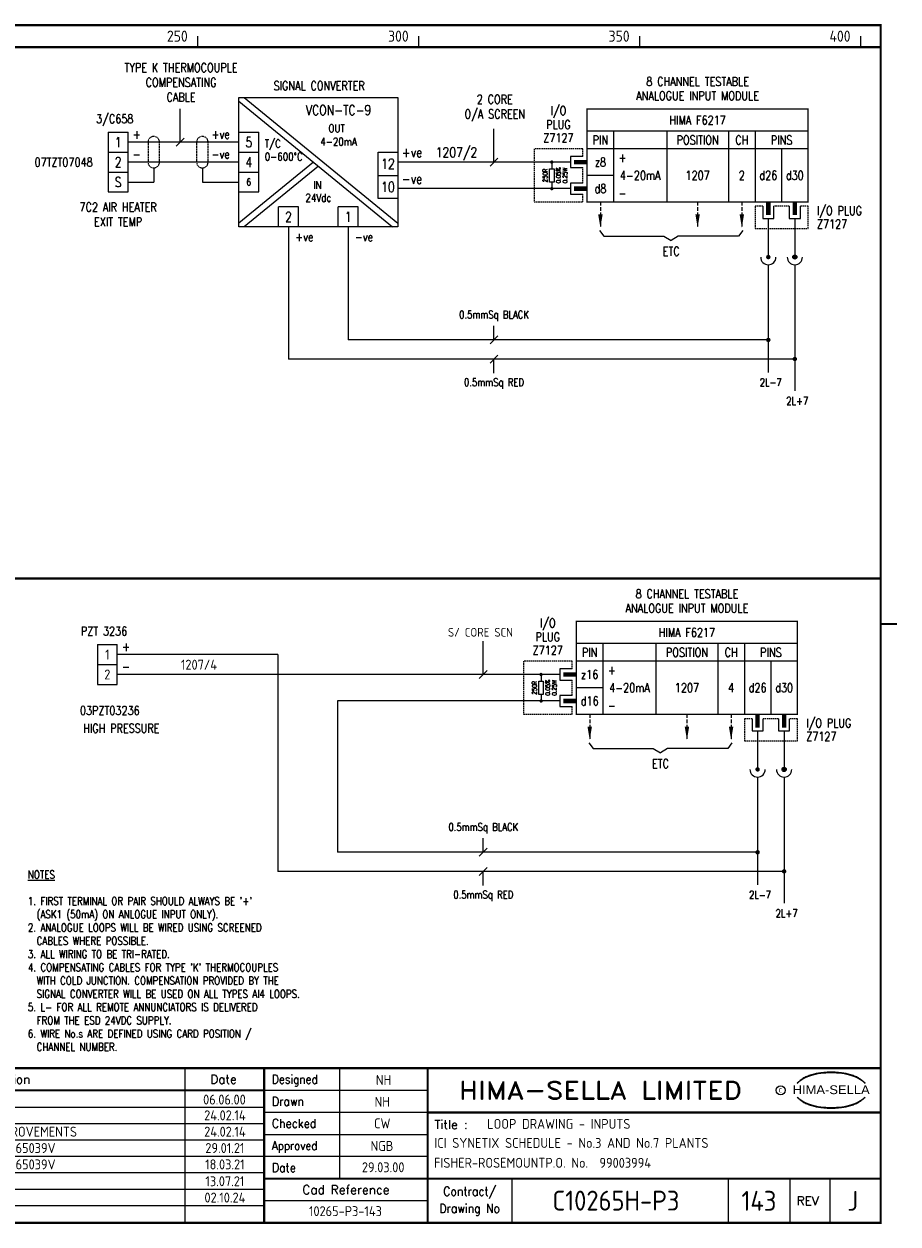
# Model space of a CAD drawing. Extents: x 0 to 394, y 0 to 275.
# Tile 2 of 2: x 196 to 394, y 0 to 271. Entities that reach past the tile are written whole.
import ezdxf
from ezdxf.enums import TextEntityAlignment as Align

# ---------------------------------------------------------------- set-up
doc = ezdxf.new("R2010")
doc.units = 0
doc.header["$LTSCALE"] = 0.25
doc.header["$MEASUREMENT"] = 0
doc.linetypes.add('HIDDEN', pattern=[0.375, 0.25, -0.125])
doc.linetypes.add('HIDDEN2', pattern=[4.7625, 3.175, -1.5875])
doc.layers.get('0').update_dxf_attribs({"color": 41, "linetype": 'CONTINUOUS'})
for name, color, linetype in [('00-DRG_FRAME', 12, 'CONTINUOUS'), ('01-DRAW', 7, 'CONTINUOUS'), ('051-TEXT', 2, 'CONTINUOUS'), ('DES', 2, 'CONTINUOUS'), ('DIM', 3, 'CONTINUOUS'), ('LAB', 2, 'CONTINUOUS'), ('RACK', 2, 'CONTINUOUS'), ('SLOT', 2, 'CONTINUOUS'), ('SNA', 2, 'CONTINUOUS'), ('TEXT', 2, 'CONTINUOUS'), ('TPOL', 3, 'CONTINUOUS'), ('XR_FUNCTION', 2, 'CONTINUOUS'), ('XR_MAIN', 2, 'CONTINUOUS')]:
    doc.layers.add(name, color=color, linetype=linetype)
doc.styles.add('ARIAL', font='arial.ttf', dxfattribs={"height": 2.5})
doc.styles.add('CROSSREF', font='romans.shx', dxfattribs={"width": 0.8, "height": 2})
doc.styles.add('FUNCTION', font='ROMANS.shx', dxfattribs={"width": 0.8, "height": 2.5})
doc.styles.add('ISO', font='iso.shx')
doc.styles.add('PINS', font='romans.shx', dxfattribs={"width": 0.8, "height": 2})
doc.styles.add('RACK', font='ROMANS.shx', dxfattribs={"width": 0.8, "height": 2.5})
doc.styles.add('ROMAND', font='ROMAND')
doc.styles.add('ROMANS', font='romans.shx', dxfattribs={"width": 0.8})
doc.styles.add('SLOT', font='romans.shx', dxfattribs={"width": 0.8, "height": 2})
doc.styles.add('SYMBOL', font='romans.shx', dxfattribs={"width": 0.8})

# ---------------------------------------------------------------- blocks, each defined once
blk = doc.blocks.new('A3-REVA')
at = {"layer": '051-TEXT', "style": 'ISO'}
for tag, p in [('DESIGNED', (292.01, 31.7)), ('A', (117.73, 27.28)), ('DES', (127.73, 27.28)), ('DRN', (137.73, 27.28)), ('CHKD', (147.73, 27.28)), ('APPD', (157.73, 27.28)), ('DATE', (256, 27.28)), ('DRAWN', (291.72, 26.77)), ('CHECKED', (291.72, 21.89)), ('APPD', (291.65, 16.79)), ('DATE', (291.92, 11.96))]:
    blk.add_attdef(tag, text='', height=2.25, dxfattribs=at).set_placement(p, align=Align.CENTER)
blk.add_attdef('DESCRIPTION', (165.03, 27.28), '', height=2.25, dxfattribs=at)
blk = doc.blocks.new('A3-TITLE')
at = {"layer": '051-TEXT', "style": 'ISO'}
blk.add_attdef('TITLE_1', (315.46, 21.78), '', height=2.25, dxfattribs=at)
for tag, p in [('DRGNO', (376.96, 3.24)), ('REV.', (398.2, 3.24))]:
    blk.add_attdef(tag, text='', height=4.5, dxfattribs=at).set_placement(p, align=Align.CENTER)
blk = doc.blocks.new('A3-CONTRACT')
at = {"layer": '051-TEXT', "color": 41, "style": 'ISO'}
for tag, height, p in [('SCALE', 2.25, (106.71, 31.82)), ('DIMS', 2.25, (106.71, 26.8)), ('CONTRACT', 4.5, (344.94, 3.1)), ('CAD-REF', 2.25, (283.73, 1.84))]:
    blk.add_attdef(tag, text='', height=height, dxfattribs=at).set_placement(p, align=Align.CENTER)
for tag, p in [('TITLE_2', (303.86, 17.28)), ('TITLE_3', (303.79, 12.78))]:
    blk.add_attdef(tag, p, '', height=2.25, dxfattribs=at)
blk = doc.blocks.new('A3-REVB')
at = {"layer": '051-TEXT', "style": 'ISO'}
for tag, p in [('A', (124.85, -20.36)), ('DES', (134.85, -20.36)), ('DRN', (144.85, -20.36)), ('CHKD', (154.85, -20.36)), ('APPD', (164.85, -20.36)), ('DATE', (263.12, -20.36))]:
    blk.add_attdef(tag, text='', height=2.25, dxfattribs=at).set_placement(p, align=Align.CENTER)
blk.add_attdef('DESCRIPTION', (172.15, -20.36), '', height=2.25, dxfattribs=at)
blk = doc.blocks.new('F6217-02')
for p, q in [((50, 7), (0, 7)), ((6, 7), (6, -9)), ((18, 7), (18, -9)), ((32, 7), (32, -9)), ((38, 7), (38, -9)), ((50, 3), (0, 3)), ((44, 3), (44, -9)), ((-3.75, 0), (-12, 0)), ((-8, 0), (-8, -1.5)), ((-3.75, 1.25), (-3.75, -1.25)), ((-1, 1.25), (-3.75, 1.25)), ((-8.5, -4.5), (-8.5, -1.5)), ((-8.5, -1.5), (-7.5, -1.5)), ((-7.5, -1.5), (-7.5, -4.5)), ((-3.75, -1.25), (-1, -1.25)), ((-7.5, -4.5), (-8.5, -4.5)), ((-8, -4.5), (-8, -6)), ((-3.75, -4.75), (-3.75, -7.25)), ((-1, -4.75), (-3.75, -4.75)), ((6, -3), (0, -3)), ((-3.75, -6), (-12, -6)), ((-3.75, -7.25), (-1, -7.25)), ((39.75, -10), (39.75, -12.75)), ((42.25, -12.75), (42.25, -10)), ((45.75, -10), (45.75, -12.75)), ((48.25, -12.75), (48.25, -10)), ((39.75, -12.75), (42.25, -12.75)), ((41, -12.75), (41, -15)), ((45.75, -12.75), (48.25, -12.75)), ((47, -12.75), (47, -15))]:
    blk.add_line(p, q)
at = {"const_width": 0.3}
blk.add_lwpolyline([(50, -9), (0, -9), (0, 12), (50, 12)], close=True, dxfattribs=at)
at = {"color": 3, "linetype": 'HIDDEN2', "ltscale": 0.4}
for points in [[(-1, 1.25), (-1, 3), (-12, 3), (-12, -9), (-1, -9), (-1, -7.25)], [(-1, -4.75), (-1, -1.25)], [(39.75, -10), (38, -10), (38, -15), (50, -15), (50, -10), (48.25, -10)], [(45.75, -10), (42.25, -10)]]:
    blk.add_lwpolyline(points, dxfattribs=at)
at = {"const_width": 0.375}
for points in [[(-8.19, 0, 1), (-7.81, 0, 1)], [(-8.19, -6, 1), (-7.81, -6, 1)]]:
    blk.add_lwpolyline(points, format="xyb", close=True, dxfattribs=at)
blk.add_lwpolyline([(-3, 0, 1, 1, 0), (0, 0, 0.5, 0.5, 0)], format="xyseb")
at = {"const_width": 1}
for points in [[(-3, -6), (0, -6)], [(41, -12), (41, -9)], [(47, -12), (47, -9)]]:
    blk.add_lwpolyline(points, dxfattribs=at)
at = {"layer": 'DES', "style": 'PINS', "width": 0.8, "flags": 1}
blk.add_attdef('DES1', (53, 6), '', height=1.5, dxfattribs=at)
at = {"layer": 'LAB', "style": 'PINS', "width": 0.8, "flags": 1}
blk.add_attdef('LAB1', text='', height=1.5, dxfattribs=at).set_placement((53, -5.5), align=Align.MIDDLE_LEFT)
at = {"layer": 'RACK', "style": 'RACK', "width": 0.8}
blk.add_attdef('SLOT', text='', height=2, dxfattribs=at).set_placement((25, -3), align=Align.MIDDLE)
at = {"layer": 'SLOT', "style": 'SLOT', "width": 0.8}
blk.add_attdef('ADD1', text='', height=2, dxfattribs=at).set_placement((35, -3), align=Align.MIDDLE)
at = {"layer": 'SNA', "style": 'SYMBOL', "width": 0.8, "flags": 1}
blk.add_attdef('SNA', (53, 0), '', height=1.5, dxfattribs=at)
at = {"layer": 'TEXT', "style": 'ROMANS', "width": 0.8}
for s, p in [('8 CHANNEL TESTABLE', (25, 17.25)), ('ANALOGUE INPUT MODULE', (25, 14))]:
    blk.add_text(s, height=2, dxfattribs=at).set_placement(p, align=Align.CENTER)
for s, p in [('I/O', (-6.5, 11.5)), ('PLUG', (-6.5, 8.5)), ('HIMA F6217', (25, 9.5)), ('Z7127', (-6.5, 5.5)), ('PIN', (3, 5)), ('POSITION', (25, 5)), ('CH', (35, 5)), ('PINS', (44, 5)), ('z8', (3, 0)), ('+', (8, 1)), ('d26', (41, -3)), ('d30', (47, -3)), ('d8', (3, -6)), ('-', (8, -7))]:
    blk.add_text(s, height=2, dxfattribs=at).set_placement(p, align=Align.MIDDLE)
at = {"layer": 'TEXT', "color": 3, "style": 'ROMANS', "width": 0.8}
for s, p in [('250R', (-9.5, -3)), ('0.05%', (-6.5, -3)), ('0.25W', (-5, -3))]:
    blk.add_text(s, height=1, rotation=90, dxfattribs=at).set_placement(p, align=Align.MIDDLE)
at = {"layer": 'TEXT', "style": 'ROMANS', "width": 0.8}
for s, p in [('I/O PLUG', (52, -11)), ('Z7127', (52, -14))]:
    blk.add_text(s, height=2, dxfattribs=at).set_placement(p, align=Align.MIDDLE_LEFT)
at = {"layer": 'TEXT', "style": 'RACK', "width": 0.8}
blk.add_attdef('SIGNAL', text='', height=2, dxfattribs=at).set_placement((12, -3), align=Align.MIDDLE)
at = {"layer": 'TPOL', "style": 'PINS', "width": 0.8, "flags": 1}
for tag, p in [('CN2', (-12, 0)), ('CN3', (-12, -6))]:
    blk.add_attdef(tag, text='', height=1, dxfattribs=at).set_placement(p, align=Align.MIDDLE_LEFT)
at = {"layer": 'TPOL', "color": 2, "style": 'PINS', "width": 0.8}
blk.add_attdef('CN1', text='', height=2, dxfattribs=at).set_placement((3, 0), align=Align.MIDDLE)
at = {"layer": 'TPOL', "style": 'PINS', "width": 0.8, "flags": 1}
for tag, p in [('CN4', (41, -15)), ('CN5', (47, -15))]:
    blk.add_attdef(tag, text='', height=1, dxfattribs=at).set_placement(p, align=Align.BOTTOM_CENTER)
at = {"layer": 'XR_FUNCTION', "style": 'FUNCTION', "width": 0.8, "flags": 1}
blk.add_attdef('XR_FUNCTION', (53, 2), '', height=1.5, dxfattribs=at)
at = {"layer": 'XR_MAIN', "style": 'CROSSREF', "width": 0.8, "flags": 1}
blk.add_attdef('XR_MAIN', (53, -4), '', height=1.5, dxfattribs=at)
blk = doc.blocks.new('F6217-04')
for p, q in [((50, 7), (0, 7)), ((6, 7), (6, -9)), ((18, 7), (18, -9)), ((32, 7), (32, -9)), ((38, 7), (38, -9)), ((50, 3), (0, 3)), ((44, 3), (44, -9)), ((-3.75, 0), (-12, 0)), ((-8, 0), (-8, -1.5)), ((-3.75, 1.25), (-3.75, -1.25)), ((-1, 1.25), (-3.75, 1.25)), ((-8.5, -4.5), (-8.5, -1.5)), ((-8.5, -1.5), (-7.5, -1.5)), ((-7.5, -1.5), (-7.5, -4.5)), ((-3.75, -1.25), (-1, -1.25)), ((-7.5, -4.5), (-8.5, -4.5)), ((-8, -4.5), (-8, -6)), ((-3.75, -4.75), (-3.75, -7.25)), ((-1, -4.75), (-3.75, -4.75)), ((6, -3), (0, -3)), ((-3.75, -6), (-12, -6)), ((-3.75, -7.25), (-1, -7.25)), ((39.75, -10), (39.75, -12.75)), ((42.25, -12.75), (42.25, -10)), ((45.75, -10), (45.75, -12.75)), ((48.25, -12.75), (48.25, -10)), ((39.75, -12.75), (42.25, -12.75)), ((41, -12.75), (41, -15)), ((45.75, -12.75), (48.25, -12.75)), ((47, -12.75), (47, -15))]:
    blk.add_line(p, q)
at = {"const_width": 0.3}
blk.add_lwpolyline([(50, -9), (0, -9), (0, 12), (50, 12)], close=True, dxfattribs=at)
at = {"color": 3, "linetype": 'HIDDEN2', "ltscale": 0.4}
for points in [[(-1, 1.25), (-1, 3), (-12, 3), (-12, -9), (-1, -9), (-1, -7.25)], [(-1, -4.75), (-1, -1.25)], [(39.75, -10), (38, -10), (38, -15), (50, -15), (50, -10), (48.25, -10)], [(45.75, -10), (42.25, -10)]]:
    blk.add_lwpolyline(points, dxfattribs=at)
at = {"const_width": 0.375}
for points in [[(-8.19, 0, 1), (-7.81, 0, 1)], [(-8.19, -6, 1), (-7.81, -6, 1)]]:
    blk.add_lwpolyline(points, format="xyb", close=True, dxfattribs=at)
blk.add_lwpolyline([(-3, 0, 1, 1, 0), (0, 0, 0.5, 0.5, 0)], format="xyseb")
at = {"const_width": 1}
for points in [[(-3, -6), (0, -6)], [(41, -12), (41, -9)], [(47, -12), (47, -9)]]:
    blk.add_lwpolyline(points, dxfattribs=at)
at = {"layer": 'DES', "style": 'PINS', "width": 0.8, "flags": 1}
blk.add_attdef('DES1', (53, 6), '', height=1.5, dxfattribs=at)
at = {"layer": 'LAB', "style": 'PINS', "width": 0.8, "flags": 1}
blk.add_attdef('LAB1', text='', height=1.5, dxfattribs=at).set_placement((53, -5.5), align=Align.MIDDLE_LEFT)
at = {"layer": 'RACK', "style": 'RACK', "width": 0.8}
blk.add_attdef('SLOT', text='', height=2, dxfattribs=at).set_placement((25, -3), align=Align.MIDDLE)
at = {"layer": 'SLOT', "style": 'SLOT', "width": 0.8}
blk.add_attdef('ADD1', text='', height=2, dxfattribs=at).set_placement((35, -3), align=Align.MIDDLE)
at = {"layer": 'SNA', "style": 'SYMBOL', "width": 0.8, "flags": 1}
blk.add_attdef('SNA', (53, 0), '', height=1.5, dxfattribs=at)
at = {"layer": 'TEXT', "style": 'ROMANS', "width": 0.8}
for s, p in [('8 CHANNEL TESTABLE', (25, 17.25)), ('ANALOGUE INPUT MODULE', (25, 14))]:
    blk.add_text(s, height=2, dxfattribs=at).set_placement(p, align=Align.CENTER)
for s, p in [('I/O', (-6.5, 11.5)), ('PLUG', (-6.5, 8.5)), ('HIMA F6217', (25, 9.5)), ('Z7127', (-6.5, 5.5)), ('PIN', (3, 5)), ('POSITION', (25, 5)), ('CH', (35, 5)), ('PINS', (44, 5)), ('z16', (3, 0)), ('+', (8, 1)), ('d26', (41, -3)), ('d30', (47, -3)), ('d16', (3, -6)), ('-', (8, -7))]:
    blk.add_text(s, height=2, dxfattribs=at).set_placement(p, align=Align.MIDDLE)
at = {"layer": 'TEXT', "color": 3, "style": 'ROMANS', "width": 0.8}
for s, p in [('250R', (-9.5, -3)), ('0.05%', (-6.5, -3)), ('0.25W', (-5, -3))]:
    blk.add_text(s, height=1, rotation=90, dxfattribs=at).set_placement(p, align=Align.MIDDLE)
at = {"layer": 'TEXT', "style": 'ROMANS', "width": 0.8}
for s, p in [('I/O PLUG', (52, -11)), ('Z7127', (52, -14))]:
    blk.add_text(s, height=2, dxfattribs=at).set_placement(p, align=Align.MIDDLE_LEFT)
at = {"layer": 'TEXT', "style": 'RACK', "width": 0.8}
blk.add_attdef('SIGNAL', text='', height=2, dxfattribs=at).set_placement((12, -3), align=Align.MIDDLE)
at = {"layer": 'TPOL', "style": 'PINS', "width": 0.8, "flags": 1}
for tag, p in [('CN2', (-12, 0)), ('CN3', (-12, -6))]:
    blk.add_attdef(tag, text='', height=1, dxfattribs=at).set_placement(p, align=Align.MIDDLE_LEFT)
at = {"layer": 'TPOL', "color": 2, "style": 'PINS', "width": 0.8}
blk.add_attdef('CN1', text='', height=2, dxfattribs=at).set_placement((3, 0), align=Align.MIDDLE)
at = {"layer": 'TPOL', "style": 'PINS', "width": 0.8, "flags": 1}
for tag, p in [('CN4', (41, -15)), ('CN5', (47, -15))]:
    blk.add_attdef(tag, text='', height=1, dxfattribs=at).set_placement(p, align=Align.BOTTOM_CENTER)
at = {"layer": 'XR_FUNCTION', "style": 'FUNCTION', "width": 0.8, "flags": 1}
blk.add_attdef('XR_FUNCTION', (53, 2), '', height=1.5, dxfattribs=at)
at = {"layer": 'XR_MAIN', "style": 'CROSSREF', "width": 0.8, "flags": 1}
blk.add_attdef('XR_MAIN', (53, -4), '', height=1.5, dxfattribs=at)

msp = doc.modelspace()

# ---------------------------------------------------------------- linework, layer by layer
at = {"layer": '00-DRG_FRAME'}
for p, q in [((235.5, 266), (235.5, 268.5)), ((285.5, 266), (285.5, 268.5)), ((335.5, 266), (335.5, 268.5)), ((385.5, 266), (385.5, 268.5)), ((232.5, 35), (232.5, 0)), ((267.5, 35), (267.5, 10)), ((250.5, 30), (287.5, 30)), ((250.5, 26.09), (98.2, 26.09)), ((287.5, 25), (250.5, 25)), ((250.5, 22.39), (98.2, 22.39)), ((250.5, 20), (287.5, 20)), ((250.5, 18.69), (98.2, 18.69)), ((250.5, 14.99), (98.2, 14.99)), ((287.5, 15), (250.5, 15)), ((250.5, 11.29), (98.2, 11.29)), ((306.5, 10), (306.5, 0)), ((355.5, 10), (355.5, 0)), ((369.5, 0), (369.5, 10)), ((378.5, 10), (378.5, 0)), ((250.5, 7.59), (98.2, 7.59)), ((250.5, 3.89), (98.2, 3.89)), ((287.5, 5), (250.5, 5))]:
    msp.add_line(p, q, dxfattribs=at)
at = {"layer": '00-DRG_FRAME', "const_width": 0.5}
msp.add_lwpolyline([(0, 0), (390, 0), (390, 271), (0, 271)], close=True, dxfattribs=at)
for points in [[(0, 266), (390, 266)], [(0, 145.81), (390, 145.81)], [(390, 135.5), (393.68, 135.5)], [(390, 35), (0, 35)], [(250.5, 35), (250.5, 0)], [(287.5, 0), (287.5, 35)], [(250.5, 30), (58, 30)], [(390, 25), (287.5, 25)], [(250.5, 10), (390, 10)]]:
    msp.add_lwpolyline(points, dxfattribs=at)
at = {"layer": '00-DRG_FRAME', "color": 3}
msp.add_circle((367.38, 30), 1, dxfattribs=at)
for centre, radius, start, end in [((376.1, 26.33), 7.24, 106.0532, 133.5024), ((375.61, 27.6), 5.98, 122.244, 131.6154), ((375.25, 28.28), 5.21, 111.8206, 122.8668), ((377.28, 24.2), 9.76, 107.5931, 113.9452), ((378.6, 18), 15.94, 89.2698, 106.3911), ((377.6, 23.02), 10.99, 96.0146, 107.3203), ((378.79, 15.81), 18.28, 92.8917, 97.3734), ((378.74, 18.36), 15.73, 89.7805, 93.1738), ((378.86, 18.36), 15.73, 86.8262, 90.2195), ((379.01, 18), 15.94, 73.6089, 90.7302), ((378.81, 15.81), 18.28, 82.6266, 87.1083), ((380.01, 23.02), 10.99, 72.6797, 83.9854), ((380.33, 24.2), 9.76, 66.0548, 72.4069), ((381.5, 26.33), 7.24, 46.4976, 73.9468), ((382.35, 28.28), 5.21, 57.1332, 68.1794), ((381.99, 27.6), 5.98, 48.3846, 57.756), ((376.38, 26.51), 7.3, 130.419, 136.057), ((381.23, 26.51), 7.3, 43.943, 49.581), ((376.38, 33.54), 7.3, 223.943, 229.581), ((376.1, 33.73), 7.24, 226.4976, 253.9468), ((375.61, 32.46), 5.98, 228.3846, 237.756), ((375.25, 31.78), 5.21, 237.1332, 248.1794), ((381.5, 33.73), 7.24, 286.0532, 313.5024), ((382.35, 31.78), 5.21, 291.8206, 302.8668), ((381.99, 32.46), 5.98, 302.244, 311.6154), ((381.23, 33.54), 7.3, 310.419, 316.057), ((377.28, 35.86), 9.76, 246.0548, 252.4069), ((378.6, 42.06), 15.94, 253.6089, 270.7302), ((377.6, 37.04), 10.99, 252.6797, 263.9854), ((378.79, 44.25), 18.28, 262.6266, 267.1083), ((378.74, 41.69), 15.73, 266.8262, 270.2195), ((379.01, 42.06), 15.94, 269.2698, 286.3911), ((378.86, 41.69), 15.73, 269.7805, 273.1738), ((378.81, 44.25), 18.28, 272.8917, 277.3734), ((380.01, 37.04), 10.99, 276.0146, 287.3203), ((380.33, 35.86), 9.76, 287.5931, 293.9452)]:
    msp.add_arc(centre, radius, start, end, dxfattribs=at)
at = {"layer": '01-DRAW'}
for p, q in [((244.75, 253.81), (279.54, 225.38)), ((245.97, 254.63), (280.75, 226.19)), ((215.18, 246.75), (219.68, 246.75)), ((244.75, 244.5), (219.68, 244.5)), ((244.75, 246.75), (249.25, 246.75)), ((215.18, 242.25), (219.68, 242.25)), ((215.18, 242.25), (219.68, 242.25)), ((244.75, 242.25), (249.25, 242.25)), ((244.75, 242.25), (249.25, 242.25)), ((244.75, 240), (219.68, 240)), ((261.65, 240), (244.75, 226.19)), ((262.75, 239.1), (245.97, 225.38)), ((311.58, 240), (280.75, 240)), ((215.18, 237.75), (219.68, 237.75)), ((215.18, 237.75), (219.68, 237.75)), ((244.75, 237.75), (249.25, 237.75)), ((244.75, 237.75), (249.25, 237.75)), ((311.58, 234), (280.75, 234)), ((244.75, 233.25), (249.25, 233.25)), ((280.75, 231.75), (276.25, 231.75)), ((253.75, 225.38), (253.75, 229.88)), ((258.25, 225.38), (258.25, 229.88)), ((267.25, 225.38), (267.25, 229.88)), ((271.75, 225.38), (271.75, 229.88)), ((326.38, 224.55), (327.36, 223.26)), ((327.36, 223.26), (340.96, 223.26)), ((340.96, 223.26), (342.58, 222.29)), ((344.2, 223.26), (342.58, 222.29)), ((357.81, 223.26), (344.2, 223.26)), ((358.78, 224.55), (357.81, 223.26)), ((364.58, 225), (364.58, 218.52)), ((370.58, 225), (370.58, 218.52)), ((370.58, 225), (370.58, 218.52)), ((364.58, 216.79), (364.58, 192.39)), ((370.58, 216.79), (370.58, 188.23)), ((370.58, 216.79), (370.58, 188.23)), ((364.58, 199.77), (269.5, 199.77)), ((370.58, 195.45), (256, 195.45)), ((212.75, 130.83), (217.25, 130.83)), ((253.58, 128.58), (217.25, 128.58)), ((212.75, 126.33), (217.25, 126.33)), ((212.75, 126.33), (217.25, 126.33)), ((309.16, 124.08), (217.25, 124.08)), ((212.75, 121.83), (217.25, 121.83)), ((212.75, 121.83), (217.25, 121.83)), ((309.16, 118.08), (267.08, 118.08)), ((323.96, 108.63), (324.93, 107.34)), ((356.36, 108.63), (355.39, 107.34)), ((362.16, 109.08), (362.16, 102.6)), ((368.16, 109.08), (368.16, 102.6)), ((368.16, 109.08), (368.16, 102.6)), ((324.93, 107.34), (338.54, 107.34)), ((338.54, 107.34), (340.16, 106.37)), ((341.78, 107.34), (340.16, 106.37)), ((355.39, 107.34), (341.78, 107.34)), ((362.16, 100.87), (362.16, 76.47)), ((368.16, 100.87), (368.16, 72.31)), ((368.16, 100.87), (368.16, 72.31)), ((362.16, 83.85), (267.08, 83.85)), ((368.16, 79.53), (253.58, 79.53))]:
    msp.add_line(p, q, dxfattribs=at)
at = {"layer": '01-DRAW', "linetype": 'HIDDEN'}
for p, q in [((224.2, 244.5), (224.2, 240)), ((226.8, 240), (226.8, 244.5)), ((235.2, 244.5), (235.2, 240)), ((237.8, 240), (237.8, 244.5))]:
    msp.add_line(p, q, dxfattribs=at)
at = {"layer": '01-DRAW', "linetype": 'HIDDEN2'}
for p, q in [((326.58, 231), (326.58, 225.17)), ((348.58, 231), (348.58, 225.17)), ((358.58, 231), (358.58, 225.17)), ((324.16, 115.08), (324.16, 109.25)), ((346.16, 115.08), (346.16, 109.25)), ((356.16, 115.08), (356.16, 109.25))]:
    msp.add_line(p, q, dxfattribs=at)
at = {"layer": '01-DRAW'}
msp.add_lwpolyline([(244.75, 254.63), (280.75, 254.63), (280.75, 225.38), (244.75, 225.38)], close=True, dxfattribs=at)
for points in [[(215.18, 246.75), (215.18, 233.25), (219.68, 233.25), (219.68, 246.75)], [(249.25, 242.25), (249.25, 246.75)], [(249.25, 237.75), (249.25, 242.25)], [(276.25, 231.75), (276.25, 242.25), (280.75, 242.25)], [(249.25, 233.25), (249.25, 237.75)], [(258.25, 229.88), (253.75, 229.88)], [(271.75, 229.88), (267.25, 229.88)], [(212.75, 130.83), (212.75, 121.83)], [(217.25, 121.83), (217.25, 130.83)]]:
    msp.add_lwpolyline(points, dxfattribs=at)
at = {"layer": '01-DRAW', "const_width": 0.5}
for points in [[(364.33, 218.52, 1), (364.83, 218.52, 1)], [(370.33, 218.52, 1), (370.83, 218.52, 1)], [(364.33, 199.77, 1), (364.83, 199.77, 1)], [(370.33, 195.45, 1), (370.83, 195.45, 1)], [(361.91, 102.6, 1), (362.41, 102.6, 1)], [(367.91, 102.6, 1), (368.41, 102.6, 1)], [(361.91, 83.85, 1), (362.41, 83.85, 1)], [(367.91, 79.53, 1), (368.41, 79.53, 1)]]:
    msp.add_lwpolyline(points, format="xyb", close=True, dxfattribs=at)
at = {"layer": '01-DRAW'}
for centre, radius in [((370.58, 218.52), 0.475), ((370.58, 218.52), 0.389), ((370.58, 218.52), 0.302), ((370.58, 218.52), 0.216), ((370.58, 218.52), 0.13), ((370.58, 218.52), 0.0432), ((368.16, 102.6), 0.475), ((368.16, 102.6), 0.389), ((368.16, 102.6), 0.302), ((368.16, 102.6), 0.216), ((368.16, 102.6), 0.13), ((368.16, 102.6), 0.0432)]:
    msp.add_circle(centre, radius, dxfattribs=at)
at = {"layer": '01-DRAW', "linetype": 'HIDDEN'}
for centre, start, end in [((225.5, 244.5), 0, 180), ((236.5, 244.5), 0, 180), ((225.5, 240), 180, 0), ((236.5, 240), 180, 0)]:
    msp.add_arc(centre, 1.3, start, end, dxfattribs=at)
at = {"layer": '01-DRAW'}
for centre in [(364.58, 218.52), (370.58, 218.52), (370.58, 218.52), (362.16, 102.6), (368.16, 102.6), (368.16, 102.6)]:
    msp.add_arc(centre, 1.73, 180, 0, dxfattribs=at)
for points in [[(327.09, 228.19), (326.08, 228.19), (326.58, 225.17)], [(349.09, 228.19), (348.08, 228.19), (348.58, 225.17)], [(359.09, 228.19), (358.08, 228.19), (358.58, 225.17)], [(324.67, 112.27), (323.66, 112.27), (324.16, 109.25)], [(346.67, 112.27), (345.66, 112.27), (346.16, 109.25)], [(356.67, 112.27), (355.66, 112.27), (356.16, 109.25)]]:
    msp.add_solid(points, dxfattribs=at)
at = {"layer": '051-TEXT', "color": 0}
for p, q in [((225.5, 238.7), (225.5, 235.5)), ((236.5, 238.7), (236.5, 235.5)), ((276.25, 237), (280.75, 237)), ((219.68, 235.5), (225.5, 235.5)), ((236.5, 235.5), (244.75, 235.5)), ((256, 225.38), (256, 195.45)), ((269.5, 225.38), (269.5, 199.77)), ((253.58, 128.58), (253.58, 79.53)), ((267.08, 118.08), (267.08, 83.85))]:
    msp.add_line(p, q, dxfattribs=at)
at = {"layer": 'DIM'}
for p, q in [((231.5, 244.5), (231.5, 252.04)), ((302.5, 240), (302.5, 247.54)), ((230.6, 243.6), (232.4, 245.4)), ((301.6, 239.1), (303.4, 240.9)), ((302.5, 199.77), (302.5, 202.95)), ((301.6, 198.87), (303.4, 200.67)), ((301.6, 194.55), (303.4, 196.35)), ((302.5, 192.26), (302.5, 195.45)), ((300.08, 124.08), (300.08, 131.62)), ((299.18, 123.18), (300.98, 124.98)), ((300.08, 83.85), (300.08, 87.03)), ((299.18, 82.95), (300.98, 84.75)), ((299.18, 78.63), (300.98, 80.43)), ((300.08, 76.34), (300.08, 79.53))]:
    msp.add_line(p, q, dxfattribs=at)

# ---------------------------------------------------------------- block references
at = {"layer": '00-DRG_FRAME'}
for name, p, values in [('A3-CONTRACT', (-14.85, -0.31), {'TITLE_2': 'ICI SYNETIX SCHEDULE - No.3 AND No.7 PLANTS', 'TITLE_3': 'FISHER-ROSEMOUNTP.O. No.  99003994', 'CAD-REF': '10265-P3-143', 'CONTRACT': 'C10265H-P3', 'SCALE': 'N/A', 'DIMS': 'N/A'}), ('A3-REVB', (-21.52, 43.57), {'A': 'D', 'DES': 'NA', 'DRN': 'NA', 'CHKD': 'CW', 'APPD': 'NGB', 'DESCRIPTION': 'TEXT ADDED', 'DATE': '24.02.14'}), ('A3-REVB', (-21.52, 39.87), {'A': 'E', 'DES': 'DP', 'DRN': 'MW', 'CHKD': 'AD', 'APPD': 'CT', 'DESCRIPTION': 'ZINC DISSOLVER PHR & MMN IMPROVEMENTS', 'DATE': '24.02.14'}), ('A3-TITLE', (-14.5, -0.5), {'TITLE_1': 'LOOP DRAWING - INPUTS', 'DRGNO': '143', 'REV.': 'J'}), ('A3-REVB', (-21.52, 36.17), {'A': 'F', 'DES': 'DP', 'DRN': 'DB', 'CHKD': 'EEM', 'APPD': 'CT', 'DESCRIPTION': 'PLANT 3 ESD CABINET MODS C10265039V', 'DATE': '29.01.21'}), ('A3-REVB', (-21.52, 32.47), {'A': 'G', 'DES': 'DP', 'DRN': 'DB', 'CHKD': 'JP', 'APPD': 'CT', 'DESCRIPTION': 'PLANT 3 ESD CABINET MODS C10265039V', 'DATE': '18.03.21'}), ('A3-REVB', (-21.52, 28.66), {'A': 'H', 'DES': 'DP', 'DRN': 'AL', 'CHKD': 'AD', 'APPD': 'CT', 'DESCRIPTION': 'AS BUILT C10265039V', 'DATE': '13.07.21'}), ('A3-REVB', (-21.52, 24.96), {'A': 'J', 'APPD': 'DP', 'DESCRIPTION': 'C10265049V MODIFICATIONS', 'DATE': '02.10.24'})]:
    msp.add_blockref(name, p, dxfattribs=at).add_auto_attribs(values)
ref = msp.add_blockref('A3-REVA', (-14.5, -0.5), dxfattribs=at)
ref.add_attrib('A', 'C', dxfattribs={"layer": '051-TEXT', "height": 2.25, "style": 'ISO'}).set_placement((103.23, 26.78), align=Align.CENTER)
ref.add_attrib('DES', 'NA', dxfattribs={"layer": '051-TEXT', "height": 2.25, "style": 'ISO'}).set_placement((113.23, 26.78), align=Align.CENTER)
ref.add_attrib('DRN', 'NA', dxfattribs={"layer": '051-TEXT', "height": 2.25, "style": 'ISO'}).set_placement((123.23, 26.78), align=Align.CENTER)
ref.add_attrib('CHKD', 'CW', dxfattribs={"layer": '051-TEXT', "height": 2.25, "style": 'ISO'}).set_placement((133.23, 26.78), align=Align.CENTER)
ref.add_attrib('APPD', 'NGB', dxfattribs={"layer": '051-TEXT', "height": 2.25, "style": 'ISO'}).set_placement((143.23, 26.78), align=Align.CENTER)
ref.add_attrib('DESCRIPTION', 'AS BUILT.', (150.53, 26.78), dxfattribs={"layer": '051-TEXT', "height": 2.25, "style": 'ISO'})
ref.add_attrib('DATE', '06.06.00', dxfattribs={"layer": '051-TEXT', "height": 2.25, "style": 'ISO'}).set_placement((241.5, 26.78), align=Align.CENTER)
ref.add_attrib('DESIGNED', 'NH', dxfattribs={"layer": '051-TEXT', "height": 2.25, "style": 'ISO'}).set_placement((277.51, 31.2), align=Align.CENTER)
ref.add_attrib('DRAWN', 'NH', dxfattribs={"layer": '051-TEXT', "height": 2.25, "style": 'ISO'}).set_placement((277.22, 26.27), align=Align.CENTER)
ref.add_attrib('CHECKED', 'CW', dxfattribs={"layer": '051-TEXT', "height": 2.25, "style": 'ISO'}).set_placement((277.22, 21.39), align=Align.CENTER)
ref.add_attrib('APPD', 'NGB', dxfattribs={"layer": '051-TEXT', "height": 2.25, "style": 'ISO'}).set_placement((277.15, 16.29), align=Align.CENTER)
ref.add_attrib('DATE', '29.03.00', dxfattribs={"layer": '051-TEXT', "height": 2.25, "style": 'ISO'}).set_placement((277.42, 11.46), align=Align.CENTER)
at = {"layer": '01-DRAW', "color": 0}
for name, p, values in [('F6217-02', (323.58, 240), {'CN1': 'z8', 'ADD1': '2', 'SIGNAL': '4-20mA', 'SLOT': '1207'}), ('F6217-04', (321.16, 124.08), {'CN1': 'z16', 'ADD1': '4', 'SIGNAL': '4-20mA', 'SLOT': '1207'})]:
    msp.add_blockref(name, p, dxfattribs=at).add_auto_attribs(values)

# ---------------------------------------------------------------- texts
at = {"layer": '00-DRG_FRAME', "style": 'ISO'}
for s, p in [('250', (233.19, 267.25)), ('300', (283.19, 267.25)), ('350', (333.19, 267.25)), ('400', (383.19, 267.25))]:
    msp.add_text(s, height=2.5, dxfattribs=at).set_placement(p, align=Align.RIGHT)
at = {"layer": '00-DRG_FRAME', "color": 4, "style": 'ROMAND'}
for s, p in [('Description', (190.19, 31.5)), ('Date', (241.29, 31.5))]:
    msp.add_text(s, height=2, dxfattribs=at).set_placement(p, align=Align.CENTER)
for s, width, p in [('Designed', 0.87, (252.25, 31.5)), ('Drawn', 0.9, (252.25, 26.5)), ('Checked', 0.9, (252.25, 21.5)), ('Approved', 0.85, (252.25, 16.5)), ('Date', 0.9, (252.25, 11.5))]:
    msp.add_text(s, height=2, dxfattribs=dict(at, width=width)).set_placement(p)
at = {"layer": '00-DRG_FRAME', "style": 'ROMAND', "width": 1.15}
msp.add_text('HIMA-SELLA LIMITED', height=4, dxfattribs=at).set_placement((326.6, 30), align=Align.MIDDLE)
at = {"layer": '00-DRG_FRAME', "color": 3, "style": 'ISO', "width": 0.9}
msp.add_text('C', height=1, dxfattribs=at).set_placement((367.34, 29.5), align=Align.CENTER)
at = {"layer": '00-DRG_FRAME', "style": 'ARIAL', "width": 1.05}
msp.add_text('HIMA-SELLA', height=2, dxfattribs=at).set_placement((378.8, 29.13), align=Align.CENTER)
at = {"layer": '00-DRG_FRAME', "color": 4, "style": 'ROMAND'}
msp.add_text('Title :', height=2, dxfattribs=at).set_placement((289, 21.25))
for s, p in [('Cad Reference', (269, 7.5)), ('REV', (373.5, 5))]:
    msp.add_text(s, height=2, dxfattribs=at).set_placement(p, align=Align.MIDDLE)
at = {"layer": '00-DRG_FRAME', "color": 4, "style": 'ROMAND', "width": 0.9}
for s, p in [('Contract/', (297, 7)), ('Drawing No', (297, 3))]:
    msp.add_text(s, height=2, dxfattribs=at).set_placement(p, align=Align.MIDDLE)
at = {"layer": '01-DRAW', "style": 'ROMANS', "width": 0.8}
for s, height, p in [('VCON-TC-9', 2.25, (267.34, 250.64)), ('OUT', 1.8, (266.89, 246.74)), ('4-20mA', 1.8, (267.34, 243.73))]:
    msp.add_text(s, height=height, dxfattribs=at).set_placement(p, align=Align.CENTER)
for s, height, p in [('1', 2.25, (217.43, 244.5)), ('5', 2.25, (247, 244.5)), ('2', 2.25, (217.43, 240)), ('4', 2.25, (247, 240)), ('12', 2.25, (278.5, 239.63)), ('S', 2.25, (217.43, 235.5)), ('6', 1.62, (247, 235.5)), ('IN', 1.8, (262.53, 234.82)), ('10', 2.25, (278.5, 234.38)), ('24Vdc', 1.8, (262.75, 231.94)), ('2', 2.25, (256, 227.62)), ('1', 2.25, (269.5, 227.62))]:
    msp.add_text(s, height=height, dxfattribs=at).set_placement(p, align=Align.MIDDLE)
for s, p in [('+', (220.75, 246.3)), ('-', (220.75, 241.8)), ('+ve', (257.53, 223.08)), ('-ve', (271.03, 223.08)), ('+', (218.33, 130.38)), ('-', (218.33, 125.88))]:
    msp.add_text(s, height=2, dxfattribs=at).set_placement(p, align=Align.MIDDLE_LEFT)
for s, p in [('+ve', (242.71, 246.3)), ('-ve', (242.71, 241.8))]:
    msp.add_text(s, height=2, dxfattribs=at).set_placement(p, align=Align.MIDDLE_RIGHT)
for s, height, p in [('T/C', 1.8, (250.62, 243.29)), ('0-600%%DC', 1.8, (250.62, 240.33)), ('2L-7', 1.75, (362.64, 189.28)), ('2L+7', 1.75, (368.64, 185.12)), ('2L-7', 1.75, (360.22, 73.36)), ('2L+7', 1.75, (366.22, 69.2))]:
    msp.add_text(s, height=height, dxfattribs=at).set_placement(p)
for s, p in [('+ve', (286.27, 241.09)), ('1207/2', (298.71, 241.09)), ('-ve', (286.27, 235.09))]:
    msp.add_text(s, height=2.25, dxfattribs=at).set_placement(p, align=Align.RIGHT)
at = {"layer": '01-DRAW', "color": 2, "style": 'ROMANS', "width": 0.8}
for p in [(342.58, 218.83), (340.16, 102.91)]:
    msp.add_text('ETC', height=2, dxfattribs=at).set_placement(p, align=Align.CENTER)
at = {"layer": '01-DRAW', "style": 'ISO'}
msp.add_text('S/ CORE SCN', height=1.98, dxfattribs=at).set_placement((299.43, 132.63), align=Align.CENTER)
for s, p in [('1', (215, 128.58)), ('2', (215, 124.08))]:
    msp.add_text(s, height=2.25, dxfattribs=at).set_placement(p, align=Align.MIDDLE)
msp.add_text('1207/4', height=2.25, dxfattribs=at).set_placement((239.82, 125.17), align=Align.RIGHT)
at = {"layer": '01-DRAW', "insert": (197.02, 79.72), "char_height": 1.8, "width": 120.4045, "attachment_point": 1, "style": 'ROMANS'}
msp.add_mtext("{\\LNOTES\\P\\P}1. FIRST TERMINAL OR PAIR SHOULD ALWAYS BE '+'\\P  (ASK1 (50mA) ON ANLOGUE INPUT ONLY).\\P2. ANALOGUE LOOPS WILL BE WIRED USING SCREENED\\P  CABLES WHERE POSSIBLE.\\P3. ALL WIRING TO BE TRI-RATED.\\P4. COMPENSATING CABLES FOR TYPE 'K' THERMOCOUPLES \\P  WITH COLD JUNCTION. COMPENSATION PROVIDED BY THE\\P  SIGNAL CONVERTER WILL BE USED ON ALL TYPES AI4 LOOPS.\\P5. L- FOR ALL REMOTE ANNUNCIATORS IS DELIVERED \\P  FROM THE ESD 24VDC SUPPLY.\\P6. WIRE No.s ARE DEFINED USING CARD POSITION /\\P  CHANNEL NUMBER.  \\P       ", dxfattribs=at)
at = {"layer": '051-TEXT', "style": 'ROMANS', "width": 0.8}
for s, p in [('3/C658', (216.68, 248.8)), ('PZT 3236', (214.25, 132.88))]:
    msp.add_text(s, height=2, dxfattribs=at).set_placement(p, align=Align.CENTER)
for s, p in [('07TZT07048', (211.68, 240)), ('03PZT03236', (222.31, 115.92)), ('HIGH PRESSURE', (226.81, 111.9))]:
    msp.add_text(s, height=2, dxfattribs=at).set_placement(p, align=Align.MIDDLE_RIGHT)
at = {"layer": '051-TEXT', "char_height": 2, "width": 42.7265, "style": 'ROMANS'}
for s, insert, attachment_point in [('TYPE K THERMOCOUPLE\\PCOMPENSATING \\PCABLE', (231.68, 253.71), 8), ('SIGNAL CONVERTER', (262.93, 256.29), 8), ('2 CORE\\PO/A SCREEN', (302.68, 249.21), 8), ('7C2 AIR HEATER\\PEXIT TEMP', (217.43, 230.83), 2)]:
    msp.add_mtext(s, dxfattribs=dict(at, insert=insert, attachment_point=attachment_point))
at = {"layer": 'DIM', "style": 'ROMANS', "width": 0.8}
for s, p in [('0.5mmSq BLACK', (302.5, 204.63)), ('0.5mmSq RED', (302.5, 189.32)), ('0.5mmSq BLACK', (300.08, 88.71)), ('0.5mmSq RED', (300.08, 73.4))]:
    msp.add_text(s, height=1.75, dxfattribs=at).set_placement(p, align=Align.CENTER)

doc.saveas('drawing.dxf')
